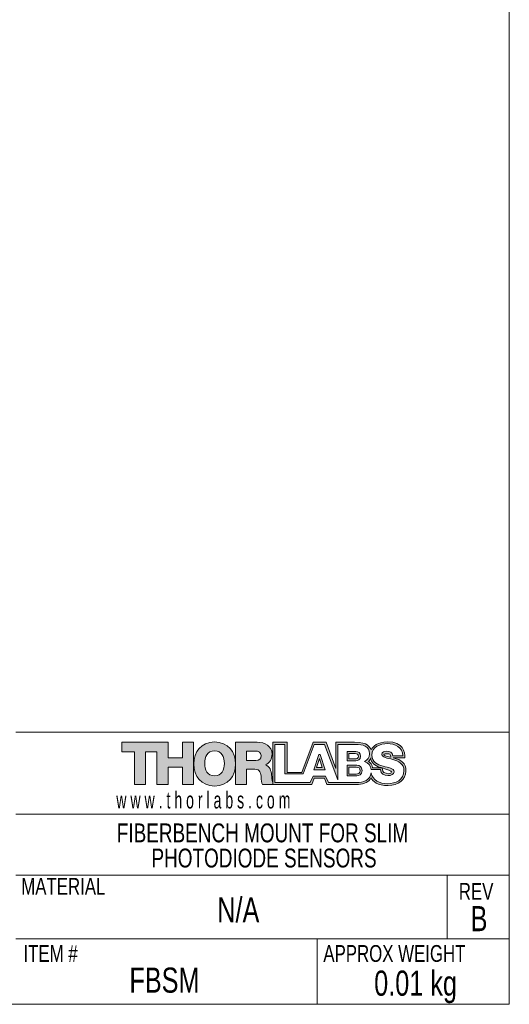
# Model space of a CAD drawing. Header units: inches. Extents: x 0.1 to 10.9, y 0 to 8.5.
# Tile 3 of 6: x 8.5 to 10.9, y 0 to 4.9. Entities that reach past the tile are written whole.
import ezdxf

# ---------------------------------------------------------------- set-up
doc = ezdxf.new("R2010")
doc.units = ezdxf.units.IN
doc.header["$MEASUREMENT"] = 0
doc.styles.add('SLDTEXTSTYLE0', font='TXT', dxfattribs={"width": 0.75})
doc.styles.add('SLDTEXTSTYLE1', font='TXT', dxfattribs={"width": 0.629032})

# ---------------------------------------------------------------- blocks, each defined once
blk = doc.blocks.new('THORLABS LOGO1')
at = {"linetype": 'Continuous'}
blk.add_hatch(color=7, dxfattribs=at).paths.add_polyline_path([(2.398, 1.664), (2.398, 1.97), (2.618, 1.97), (2.618, 1.13), (2.398, 1.13), (2.398, 1.476), (2.109, 1.476), (2.109, 1.13), (1.889, 1.13), (1.889, 1.782), (1.661, 1.782), (1.661, 1.13), (1.441, 1.13), (1.441, 1.782), (1.189, 1.782), (1.189, 1.97), (2.109, 1.97), (2.109, 1.664)], flags=0)
h = blk.add_hatch(color=7, dxfattribs=at)
edge = h.paths.add_edge_path(flags=0)
edge.add_spline(control_points=[(3.034, 1.1), (3.3, 1.101), (3.45, 1.295), (3.449, 1.539), (3.449, 1.783), (3.298, 1.976), (3.032, 1.976)], knot_values=[0, 0, 0, 0, 1, 1, 1, 2, 2, 2, 2], weights=[1, 1, 1, 1, 1, 1, 1], degree=3, periodic=0)
edge.add_spline(control_points=[(3.032, 1.976), (2.768, 1.975), (2.619, 1.782), (2.619, 1.54)], knot_values=[3.002118, 3.002118, 3.002118, 3.002118, 4, 4, 4, 4], weights=[1, 1, 1, 1], degree=3, periodic=0)
edge.add_spline(control_points=[(2.619, 1.54), (2.619, 1.54), (2.619, 1.539), (2.619, 1.539), (2.618, 1.295), (2.768, 1.101), (3.034, 1.1)], knot_values=[2, 2, 2, 2, 2.002118, 2.002118, 2.002118, 3.002118, 3.002118, 3.002118, 3.002118], weights=[1, 1, 1, 1, 1, 1, 1], degree=3, periodic=0)
edge = h.paths.add_edge_path(flags=0)
edge.add_spline(control_points=[(3.033, 1.301), (2.891, 1.301), (2.837, 1.426), (2.837, 1.551)], knot_values=[3, 3, 3, 3, 4, 4, 4, 4], weights=[1, 1, 1, 1], degree=3, periodic=0)
edge.add_spline(control_points=[(2.837, 1.551), (2.837, 1.676), (2.891, 1.801), (3.033, 1.801)], knot_values=[2, 2, 2, 2, 3, 3, 3, 3], weights=[1, 1, 1, 1], degree=3, periodic=0)
edge.add_spline(control_points=[(3.033, 1.801), (3.175, 1.801), (3.229, 1.676), (3.229, 1.551)], knot_values=[1, 1, 1, 1, 2, 2, 2, 2], weights=[1, 1, 1, 1], degree=3, periodic=0)
edge.add_spline(control_points=[(3.229, 1.551), (3.229, 1.426), (3.175, 1.301), (3.033, 1.301)], knot_values=[0, 0, 0, 0, 1, 1, 1, 1], weights=[1, 1, 1, 1], degree=3, periodic=0)
h = blk.add_hatch(color=7, dxfattribs=at)
edge = h.paths.add_edge_path(flags=0)
edge.add_line((3.45, 1.13), (3.45, 1.97))
edge.add_line((3.45, 1.97), (3.88, 1.97))
edge.add_spline(control_points=[(3.88, 1.97), (4.029, 1.97), (4.175, 1.903), (4.175, 1.734)], knot_values=[1, 1, 1, 1, 2, 2, 2, 2], weights=[1, 1, 1, 1], degree=3, periodic=0)
edge.add_spline(control_points=[(4.175, 1.734), (4.175, 1.643), (4.132, 1.557), (4.043, 1.523)], knot_values=[2, 2, 2, 2, 3, 3, 3, 3], weights=[1, 1, 1, 1], degree=3, periodic=0)
edge.add_line((4.043, 1.523), (4.043, 1.521))
edge.add_spline(control_points=[(4.043, 1.521), (4.133, 1.499), (4.159, 1.399), (4.166, 1.319)], knot_values=[4, 4, 4, 4, 5, 5, 5, 5], weights=[1, 1, 1, 1], degree=3, periodic=0)
edge.add_spline(control_points=[(4.166, 1.319), (4.169, 1.293), (4.173, 1.219), (4.188, 1.17)], knot_values=[5, 5, 5, 5, 5.740443, 5.740443, 5.740443, 5.740443], weights=[1, 1, 1, 1], degree=3, periodic=0)
edge.add_line((4.188, 1.17), (4.188, 1.13))
edge.add_line((4.188, 1.13), (3.984, 1.13))
edge.add_spline(control_points=[(3.984, 1.13), (3.965, 1.158), (3.962, 1.241), (3.959, 1.264)], knot_values=[7, 7, 7, 7, 8, 8, 8, 8], weights=[1, 1, 1, 1], degree=3, periodic=0)
edge.add_spline(control_points=[(3.959, 1.264), (3.953, 1.349), (3.939, 1.436), (3.836, 1.436)], knot_values=[8, 8, 8, 8, 9, 9, 9, 9], weights=[1, 1, 1, 1], degree=3, periodic=0)
edge.add_line((3.836, 1.436), (3.67, 1.436))
edge.add_line((3.67, 1.436), (3.67, 1.13))
edge.add_line((3.67, 1.13), (3.45, 1.13))
edge = h.paths.add_edge_path(flags=0)
edge.add_line((3.845, 1.796), (3.67, 1.796))
edge.add_line((3.67, 1.796), (3.67, 1.606))
edge.add_line((3.67, 1.606), (3.854, 1.606))
edge.add_spline(control_points=[(3.854, 1.606), (3.92, 1.606), (3.956, 1.642), (3.956, 1.705)], knot_values=[1, 1, 1, 1, 2, 2, 2, 2], weights=[1, 1, 1, 1], degree=3, periodic=0)
edge.add_spline(control_points=[(3.956, 1.705), (3.956, 1.768), (3.906, 1.796), (3.845, 1.796)], knot_values=[2, 2, 2, 2, 3, 3, 3, 3], weights=[1, 1, 1, 1], degree=3, periodic=0)
h = blk.add_hatch(color=7, dxfattribs=at)
edge = h.paths.add_edge_path(flags=0)
edge.add_spline(control_points=[(6.142, 1.818), (6.107, 1.886), (6.086, 1.97), (5.816, 1.97)], knot_values=[4, 4, 4, 4, 5, 5, 5, 5], weights=[1, 1, 1, 1], degree=3, periodic=0)
edge.add_line((5.816, 1.97), (5.445, 1.97))
edge.add_line((5.445, 1.97), (5.445, 1.447))
edge.add_line((5.445, 1.447), (5.251, 1.97))
edge.add_line((5.251, 1.97), (4.991, 1.97))
edge.add_line((4.991, 1.97), (4.765, 1.372))
edge.add_line((4.765, 1.372), (4.478, 1.37))
edge.add_line((4.478, 1.37), (4.474, 1.97))
edge.add_line((4.474, 1.97), (4.188, 1.97))
edge.add_line((4.188, 1.97), (4.188, 1.13))
edge.add_line((4.188, 1.13), (4.963, 1.132))
edge.add_line((4.963, 1.132), (5.013, 1.256))
edge.add_line((5.013, 1.256), (5.217, 1.256))
edge.add_line((5.217, 1.256), (5.265, 1.132))
edge.add_line((5.265, 1.132), (5.893, 1.132))
edge.add_spline(control_points=[(5.893, 1.132), (6.005, 1.134), (6.109, 1.187), (6.141, 1.265)], knot_values=[19, 19, 19, 19, 20, 20, 20, 20], weights=[1, 1, 1, 1], degree=3, periodic=0)
edge.add_spline(control_points=[(6.141, 1.265), (6.171, 1.187), (6.276, 1.109), (6.48, 1.109)], knot_values=[20, 20, 20, 20, 21, 21, 21, 21], weights=[1, 1, 1, 1], degree=3, periodic=0)
edge.add_spline(control_points=[(6.48, 1.109), (6.684, 1.109), (6.835, 1.233), (6.835, 1.396)], knot_values=[21, 21, 21, 21, 22, 22, 22, 22], weights=[1, 1, 1, 1], degree=3, periodic=0)
edge.add_spline(control_points=[(6.835, 1.396), (6.835, 1.561), (6.74, 1.62), (6.588, 1.66)], knot_values=[22, 22, 22, 22, 23, 23, 23, 23], weights=[1, 1, 1, 1], degree=3, periodic=0)
edge.add_spline(control_points=[(6.588, 1.66), (6.586, 1.661), (6.584, 1.661), (6.582, 1.662)], knot_values=[0, 0, 0, 0, 1, 1, 1, 1], weights=[1, 1, 1, 1], degree=3, periodic=0)
edge.add_line((6.582, 1.662), (6.814, 1.66))
edge.add_spline(control_points=[(6.814, 1.66), (6.814, 1.782), (6.79, 1.978), (6.464, 1.978)], knot_values=[2, 2, 2, 2, 3, 3, 3, 3], weights=[1, 1, 1, 1], degree=3, periodic=0)
edge.add_spline(control_points=[(6.464, 1.978), (6.274, 1.978), (6.18, 1.886), (6.142, 1.818)], knot_values=[3, 3, 3, 3, 4, 4, 4, 4], weights=[1, 1, 1, 1], degree=3, periodic=0)
edge = h.paths.add_edge_path(flags=0)
edge.add_spline(control_points=[(6.114, 1.739), (6.114, 1.671), (6.074, 1.616), (6.014, 1.587)], knot_values=[17, 17, 17, 17, 18, 18, 18, 18], weights=[1, 1, 1, 1], degree=3, periodic=0)
edge.add_spline(control_points=[(6.014, 1.587), (6.089, 1.565), (6.137, 1.504), (6.144, 1.427)], knot_values=[18, 18, 18, 18, 19, 19, 19, 19], weights=[1, 1, 1, 1], degree=3, periodic=0)
edge.add_line((6.144, 1.427), (6.333, 1.427))
edge.add_spline(control_points=[(6.333, 1.427), (6.337, 1.338), (6.393, 1.309), (6.477, 1.309)], knot_values=[20, 20, 20, 20, 21, 21, 21, 21], weights=[1, 1, 1, 1], degree=3, periodic=0)
edge.add_spline(control_points=[(6.477, 1.309), (6.536, 1.309), (6.598, 1.33), (6.598, 1.386)], knot_values=[21, 21, 21, 21, 22, 22, 22, 22], weights=[1, 1, 1, 1], degree=3, periodic=0)
edge.add_spline(control_points=[(6.598, 1.386), (6.598, 1.453), (6.489, 1.466), (6.38, 1.496)], knot_values=[22, 22, 22, 22, 23, 23, 23, 23], weights=[1, 1, 1, 1], degree=3, periodic=0)
edge.add_spline(control_points=[(6.38, 1.496), (6.271, 1.527), (6.158, 1.576), (6.158, 1.715)], knot_values=[23, 23, 23, 23, 24, 24, 24, 24], weights=[1, 1, 1, 1], degree=3, periodic=0)
edge.add_spline(control_points=[(6.158, 1.715), (6.158, 1.88), (6.325, 1.945), (6.467, 1.945)], knot_values=[24, 24, 24, 24, 25, 25, 25, 25], weights=[1, 1, 1, 1], degree=3, periodic=0)
edge.add_spline(control_points=[(6.467, 1.945), (6.618, 1.945), (6.77, 1.872), (6.771, 1.701)], knot_values=[25, 25, 25, 25, 26, 26, 26, 26], weights=[1, 1, 1, 1], degree=3, periodic=0)
edge.add_line((6.771, 1.701), (6.574, 1.701))
edge.add_spline(control_points=[(6.574, 1.701), (6.577, 1.77), (6.512, 1.792), (6.451, 1.792)], knot_values=[27, 27, 27, 27, 28, 28, 28, 28], weights=[1, 1, 1, 1], degree=3, periodic=0)
edge.add_spline(control_points=[(6.451, 1.792), (6.409, 1.792), (6.355, 1.777), (6.355, 1.727)], knot_values=[28, 28, 28, 28, 29, 29, 29, 29], weights=[1, 1, 1, 1], degree=3, periodic=0)
edge.add_spline(control_points=[(6.355, 1.727), (6.355, 1.669), (6.465, 1.659), (6.576, 1.628)], knot_values=[29, 29, 29, 29, 30, 30, 30, 30], weights=[1, 1, 1, 1], degree=3, periodic=0)
edge.add_spline(control_points=[(6.576, 1.628), (6.685, 1.597), (6.796, 1.546), (6.796, 1.41)], knot_values=[30, 30, 30, 30, 31, 31, 31, 31], weights=[1, 1, 1, 1], degree=3, periodic=0)
edge.add_spline(control_points=[(6.796, 1.41), (6.796, 1.218), (6.632, 1.147), (6.465, 1.147)], knot_values=[31, 31, 31, 31, 32, 32, 32, 32], weights=[1, 1, 1, 1], degree=3, periodic=0)
edge.add_spline(control_points=[(6.465, 1.147), (6.311, 1.147), (6.172, 1.216), (6.142, 1.364)], knot_values=[0, 0, 0, 0, 1, 1, 1, 1], weights=[1, 1, 1, 1], degree=3, periodic=0)
edge.add_spline(control_points=[(6.142, 1.364), (6.122, 1.22), (5.998, 1.169), (5.849, 1.169)], knot_values=[1, 1, 1, 1, 2, 2, 2, 2], weights=[1, 1, 1, 1], degree=3, periodic=0)
edge.add_line((5.849, 1.169), (5.294, 1.169))
edge.add_line((5.294, 1.169), (5.238, 1.298))
edge.add_line((5.238, 1.298), (4.992, 1.298))
edge.add_line((4.992, 1.298), (4.935, 1.17))
edge.add_line((4.935, 1.17), (4.233, 1.17))
edge.add_line((4.233, 1.17), (4.233, 1.929))
edge.add_line((4.233, 1.929), (4.431, 1.929))
edge.add_line((4.431, 1.929), (4.431, 1.342))
edge.add_line((4.431, 1.342), (4.795, 1.342))
edge.add_line((4.795, 1.342), (5.015, 1.929))
edge.add_line((5.015, 1.929), (5.216, 1.929))
edge.add_line((5.216, 1.929), (5.484, 1.222))
edge.add_line((5.484, 1.222), (5.484, 1.929))
edge.add_line((5.484, 1.929), (5.84, 1.929))
edge.add_spline(control_points=[(5.84, 1.929), (5.97, 1.931), (6.114, 1.897), (6.114, 1.739)], knot_values=[16, 16, 16, 16, 17, 17, 17, 17], weights=[1, 1, 1, 1], degree=3, periodic=0)
edge = h.paths.add_edge_path(flags=0)
edge.add_line((6.361, 1.462), (6.17, 1.462))
edge.add_spline(control_points=[(6.17, 1.462), (6.17, 1.519), (6.12, 1.569), (6.089, 1.59)], knot_values=[8, 8, 8, 8, 9, 9, 9, 9], weights=[1, 1, 1, 1], degree=3, periodic=0)
edge.add_spline(control_points=[(6.089, 1.59), (6.104, 1.608), (6.128, 1.626), (6.136, 1.658)], knot_values=[9, 9, 9, 9, 10, 10, 10, 10], weights=[1, 1, 1, 1], degree=3, periodic=0)
edge.add_spline(control_points=[(6.136, 1.658), (6.136, 1.569), (6.219, 1.501), (6.324, 1.472)], knot_values=[10, 10, 10, 10, 11, 11, 11, 11], weights=[1, 1, 1, 1], degree=3, periodic=0)
edge.add_spline(control_points=[(6.324, 1.472), (6.336, 1.469), (6.349, 1.465), (6.361, 1.462)], knot_values=[0, 0, 0, 0, 1, 1, 1, 1], weights=[1, 1, 1, 1], degree=3, periodic=0)
edge = h.paths.add_edge_path(flags=0)
edge.add_spline(control_points=[(6.548, 1.382), (6.539, 1.345), (6.512, 1.334), (6.441, 1.354)], knot_values=[4, 4, 4, 4, 5, 5, 5, 5], weights=[1, 1, 1, 1], degree=3, periodic=0)
edge.add_spline(control_points=[(6.441, 1.354), (6.367, 1.374), (6.366, 1.415), (6.366, 1.46)], knot_values=[5, 5, 5, 5, 6, 6, 6, 6], weights=[1, 1, 1, 1], degree=3, periodic=0)
edge.add_spline(control_points=[(6.366, 1.46), (6.459, 1.433), (6.553, 1.401), (6.548, 1.382)], knot_values=[3, 3, 3, 3, 4, 4, 4, 4], weights=[1, 1, 1, 1], degree=3, periodic=0)
edge = h.paths.add_edge_path(flags=0)
edge.add_spline(control_points=[(6.466, 1.742), (6.511, 1.74), (6.526, 1.731), (6.53, 1.704)], knot_values=[2, 2, 2, 2, 3, 3, 3, 3], weights=[1, 1, 1, 1], degree=3, periodic=0)
edge.add_spline(control_points=[(6.53, 1.704), (6.532, 1.693), (6.532, 1.686), (6.532, 1.672)], knot_values=[3, 3, 3, 3, 4, 4, 4, 4], weights=[1, 1, 1, 1], degree=3, periodic=0)
edge.add_spline(control_points=[(6.532, 1.672), (6.427, 1.699), (6.398, 1.703), (6.398, 1.726)], knot_values=[0, 0, 0, 0, 1, 1, 1, 1], weights=[1, 1, 1, 1], degree=3, periodic=0)
edge.add_spline(control_points=[(6.398, 1.726), (6.398, 1.736), (6.444, 1.742), (6.466, 1.742)], knot_values=[1, 1, 1, 1, 2, 2, 2, 2], weights=[1, 1, 1, 1], degree=3, periodic=0)
h = blk.add_hatch(color=7, dxfattribs=at)
edge = h.paths.add_edge_path(flags=0)
edge.add_line((5.665, 1.602), (5.665, 1.786))
edge.add_line((5.665, 1.786), (5.841, 1.786))
edge.add_spline(control_points=[(5.841, 1.786), (5.889, 1.786), (5.934, 1.763), (5.934, 1.693)], knot_values=[1, 1, 1, 1, 2, 2, 2, 2], weights=[1, 1, 1, 1], degree=3, periodic=0)
edge.add_spline(control_points=[(5.934, 1.693), (5.934, 1.625), (5.88, 1.602), (5.841, 1.602)], knot_values=[2, 2, 2, 2, 3, 3, 3, 3], weights=[1, 1, 1, 1], degree=3, periodic=0)
edge.add_line((5.841, 1.602), (5.665, 1.602))
edge = h.paths.add_edge_path(flags=0)
edge.add_spline(control_points=[(5.891, 1.692), (5.891, 1.732), (5.859, 1.745), (5.826, 1.745)], knot_values=[3, 3, 3, 3, 4, 4, 4, 4], weights=[1, 1, 1, 1], degree=3, periodic=0)
edge.add_line((5.826, 1.745), (5.703, 1.745))
edge.add_line((5.703, 1.745), (5.703, 1.639))
edge.add_line((5.703, 1.639), (5.826, 1.639))
edge.add_spline(control_points=[(5.826, 1.639), (5.853, 1.639), (5.891, 1.652), (5.891, 1.692)], knot_values=[2, 2, 2, 2, 3, 3, 3, 3], weights=[1, 1, 1, 1], degree=3, periodic=0)
h = blk.add_hatch(color=7, dxfattribs=at)
h.paths.add_polyline_path([(5.003, 1.425), (5.229, 1.425), (5.133, 1.729), (5.102, 1.729)], flags=0)
h.paths.add_polyline_path([(5.056, 1.466), (5.115, 1.649), (5.173, 1.466)], flags=0)
h = blk.add_hatch(color=7, dxfattribs=at)
edge = h.paths.add_edge_path(flags=0)
edge.add_line((5.665, 1.302), (5.665, 1.514))
edge.add_line((5.665, 1.514), (5.86, 1.514))
edge.add_spline(control_points=[(5.86, 1.514), (5.913, 1.514), (5.963, 1.488), (5.963, 1.407)], knot_values=[1, 1, 1, 1, 2, 2, 2, 2], weights=[1, 1, 1, 1], degree=3, periodic=0)
edge.add_spline(control_points=[(5.963, 1.407), (5.963, 1.329), (5.904, 1.302), (5.86, 1.302)], knot_values=[2, 2, 2, 2, 3, 3, 3, 3], weights=[1, 1, 1, 1], degree=3, periodic=0)
edge.add_line((5.86, 1.302), (5.665, 1.302))
edge = h.paths.add_edge_path(flags=0)
edge.add_spline(control_points=[(5.927, 1.406), (5.927, 1.458), (5.889, 1.475), (5.849, 1.475)], knot_values=[3, 3, 3, 3, 4, 4, 4, 4], weights=[1, 1, 1, 1], degree=3, periodic=0)
edge.add_line((5.849, 1.475), (5.702, 1.475))
edge.add_line((5.702, 1.475), (5.702, 1.338))
edge.add_line((5.702, 1.338), (5.849, 1.338))
edge.add_spline(control_points=[(5.849, 1.338), (5.882, 1.338), (5.927, 1.355), (5.927, 1.406)], knot_values=[2, 2, 2, 2, 3, 3, 3, 3], weights=[1, 1, 1, 1], degree=3, periodic=0)
at = {"color": 7, "linetype": 'Continuous', "lineweight": 18}
for p, q in [((1.189, 1.782), (1.189, 1.97)), ((1.189, 1.97), (2.109, 1.97)), ((2.109, 1.97), (2.109, 1.664)), ((2.398, 1.664), (2.398, 1.97)), ((2.398, 1.97), (2.618, 1.97)), ((2.618, 1.97), (2.618, 1.13)), ((3.45, 1.97), (3.88, 1.97)), ((3.45, 1.13), (3.45, 1.97)), ((4.474, 1.97), (4.188, 1.97)), ((4.188, 1.97), (4.188, 1.13)), ((4.478, 1.37), (4.474, 1.97)), ((4.991, 1.97), (4.765, 1.372)), ((5.251, 1.97), (4.991, 1.97)), ((5.445, 1.447), (5.251, 1.97)), ((5.816, 1.97), (5.445, 1.97)), ((5.445, 1.97), (5.445, 1.447)), ((1.441, 1.782), (1.189, 1.782)), ((1.441, 1.13), (1.441, 1.782)), ((1.889, 1.782), (1.661, 1.782)), ((1.661, 1.782), (1.661, 1.13)), ((1.889, 1.13), (1.889, 1.782)), ((3.845, 1.796), (3.67, 1.796)), ((3.67, 1.796), (3.67, 1.606)), ((4.233, 1.17), (4.233, 1.929)), ((4.233, 1.929), (4.431, 1.929)), ((4.431, 1.929), (4.431, 1.342)), ((4.795, 1.342), (5.015, 1.929)), ((5.015, 1.929), (5.216, 1.929)), ((5.216, 1.929), (5.484, 1.222)), ((5.484, 1.222), (5.484, 1.929)), ((5.484, 1.929), (5.84, 1.929)), ((5.665, 1.786), (5.841, 1.786)), ((5.665, 1.602), (5.665, 1.786)), ((2.109, 1.664), (2.398, 1.664)), ((3.67, 1.606), (3.854, 1.606)), ((5.003, 1.425), (5.102, 1.729)), ((5.115, 1.649), (5.056, 1.466)), ((5.102, 1.729), (5.133, 1.729)), ((5.173, 1.466), (5.115, 1.649)), ((5.133, 1.729), (5.229, 1.425)), ((5.841, 1.602), (5.665, 1.602)), ((5.703, 1.745), (5.703, 1.639)), ((5.826, 1.745), (5.703, 1.745)), ((5.703, 1.639), (5.826, 1.639)), ((6.771, 1.701), (6.574, 1.701)), ((6.582, 1.662), (6.814, 1.66)), ((2.398, 1.476), (2.109, 1.476)), ((2.109, 1.476), (2.109, 1.13)), ((2.398, 1.13), (2.398, 1.476)), ((3.836, 1.436), (3.67, 1.436)), ((3.67, 1.436), (3.67, 1.13)), ((4.043, 1.523), (4.043, 1.521)), ((4.765, 1.372), (4.478, 1.37)), ((5.229, 1.425), (5.003, 1.425)), ((5.056, 1.466), (5.173, 1.466)), ((5.665, 1.514), (5.86, 1.514)), ((5.665, 1.302), (5.665, 1.514)), ((5.702, 1.475), (5.702, 1.338)), ((5.849, 1.475), (5.702, 1.475)), ((6.144, 1.427), (6.333, 1.427)), ((6.361, 1.462), (6.17, 1.462)), ((4.431, 1.342), (4.795, 1.342)), ((4.992, 1.298), (4.935, 1.17)), ((4.963, 1.132), (5.013, 1.256)), ((5.238, 1.298), (4.992, 1.298)), ((5.013, 1.256), (5.217, 1.256)), ((5.217, 1.256), (5.265, 1.132)), ((5.294, 1.169), (5.238, 1.298)), ((5.86, 1.302), (5.665, 1.302)), ((5.702, 1.338), (5.849, 1.338)), ((1.661, 1.13), (1.441, 1.13)), ((2.109, 1.13), (1.889, 1.13)), ((2.618, 1.13), (2.398, 1.13)), ((3.67, 1.13), (3.45, 1.13)), ((4.188, 1.13), (3.984, 1.13)), ((4.188, 1.17), (4.188, 1.13)), ((4.188, 1.13), (4.963, 1.132)), ((4.935, 1.17), (4.233, 1.17)), ((5.265, 1.132), (5.893, 1.132)), ((5.849, 1.169), (5.294, 1.169))]:
    blk.add_line(p, q, dxfattribs=at)
at = {"color": 8, "linetype": 'Continuous', "lineweight": 0}
for points in [[(2.619, 1.54), (2.619, 1.782), (2.768, 1.975), (3.032, 1.976)], [(3.88, 1.97), (4.029, 1.97), (4.175, 1.903), (4.175, 1.734)], [(6.142, 1.818), (6.107, 1.886), (6.086, 1.97), (5.816, 1.97)], [(6.464, 1.978), (6.274, 1.978), (6.18, 1.886), (6.142, 1.818)], [(6.814, 1.66), (6.814, 1.782), (6.79, 1.978), (6.464, 1.978)], [(3.033, 1.801), (2.891, 1.801), (2.837, 1.676), (2.837, 1.551)], [(3.229, 1.551), (3.229, 1.676), (3.175, 1.801), (3.033, 1.801)], [(3.956, 1.705), (3.956, 1.768), (3.906, 1.796), (3.845, 1.796)], [(5.84, 1.929), (5.97, 1.931), (6.114, 1.897), (6.114, 1.739)], [(5.841, 1.786), (5.889, 1.786), (5.934, 1.763), (5.934, 1.693)], [(6.158, 1.715), (6.158, 1.88), (6.325, 1.945), (6.467, 1.945)], [(6.451, 1.792), (6.409, 1.792), (6.355, 1.777), (6.355, 1.727)], [(6.574, 1.701), (6.577, 1.77), (6.512, 1.792), (6.451, 1.792)], [(6.467, 1.945), (6.618, 1.945), (6.77, 1.872), (6.771, 1.701)], [(3.854, 1.606), (3.92, 1.606), (3.956, 1.642), (3.956, 1.705)], [(4.175, 1.734), (4.175, 1.643), (4.132, 1.557), (4.043, 1.523)], [(5.891, 1.692), (5.891, 1.732), (5.859, 1.745), (5.826, 1.745)], [(5.826, 1.639), (5.853, 1.639), (5.891, 1.652), (5.891, 1.692)], [(5.934, 1.693), (5.934, 1.625), (5.88, 1.602), (5.841, 1.602)], [(6.114, 1.739), (6.114, 1.671), (6.074, 1.616), (6.014, 1.587)], [(6.014, 1.587), (6.089, 1.565), (6.137, 1.504), (6.144, 1.427)], [(6.089, 1.59), (6.104, 1.608), (6.128, 1.626), (6.136, 1.658)], [(6.17, 1.462), (6.17, 1.519), (6.12, 1.569), (6.089, 1.59)], [(6.136, 1.658), (6.136, 1.569), (6.219, 1.501), (6.324, 1.472)], [(6.38, 1.496), (6.271, 1.527), (6.158, 1.576), (6.158, 1.715)], [(6.355, 1.727), (6.355, 1.669), (6.465, 1.659), (6.576, 1.628)], [(6.398, 1.726), (6.398, 1.736), (6.444, 1.742), (6.466, 1.742)], [(6.532, 1.672), (6.427, 1.699), (6.398, 1.703), (6.398, 1.726)], [(6.466, 1.742), (6.511, 1.74), (6.526, 1.731), (6.53, 1.704)], [(6.53, 1.704), (6.532, 1.693), (6.532, 1.686), (6.532, 1.672)], [(6.576, 1.628), (6.685, 1.597), (6.796, 1.546), (6.796, 1.41)], [(6.588, 1.66), (6.586, 1.661), (6.584, 1.661), (6.582, 1.662)], [(6.835, 1.396), (6.835, 1.561), (6.74, 1.62), (6.588, 1.66)], [(2.837, 1.551), (2.837, 1.426), (2.891, 1.301), (3.033, 1.301)], [(3.033, 1.301), (3.175, 1.301), (3.229, 1.426), (3.229, 1.551)], [(3.959, 1.264), (3.953, 1.349), (3.939, 1.436), (3.836, 1.436)], [(4.043, 1.521), (4.133, 1.499), (4.159, 1.399), (4.166, 1.319)], [(5.927, 1.406), (5.927, 1.458), (5.889, 1.475), (5.849, 1.475)], [(5.849, 1.338), (5.882, 1.338), (5.927, 1.355), (5.927, 1.406)], [(5.86, 1.514), (5.913, 1.514), (5.963, 1.488), (5.963, 1.407)], [(5.963, 1.407), (5.963, 1.329), (5.904, 1.302), (5.86, 1.302)], [(6.324, 1.472), (6.336, 1.469), (6.349, 1.465), (6.361, 1.462)], [(6.333, 1.427), (6.337, 1.338), (6.393, 1.309), (6.477, 1.309)], [(6.366, 1.46), (6.459, 1.433), (6.553, 1.401), (6.548, 1.382)], [(6.441, 1.354), (6.367, 1.374), (6.366, 1.415), (6.366, 1.46)], [(6.598, 1.386), (6.598, 1.453), (6.489, 1.466), (6.38, 1.496)], [(6.548, 1.382), (6.539, 1.345), (6.512, 1.334), (6.441, 1.354)], [(6.796, 1.41), (6.796, 1.218), (6.632, 1.147), (6.465, 1.147)], [(6.477, 1.309), (6.536, 1.309), (6.598, 1.33), (6.598, 1.386)], [(6.48, 1.109), (6.684, 1.109), (6.835, 1.233), (6.835, 1.396)], [(3.984, 1.13), (3.965, 1.158), (3.962, 1.241), (3.959, 1.264)], [(4.166, 1.319), (4.169, 1.293), (4.173, 1.219), (4.188, 1.17)], [(6.142, 1.364), (6.122, 1.22), (5.998, 1.169), (5.849, 1.169)], [(5.893, 1.132), (6.005, 1.134), (6.109, 1.187), (6.141, 1.265)], [(6.141, 1.265), (6.171, 1.187), (6.276, 1.109), (6.48, 1.109)], [(6.465, 1.147), (6.311, 1.147), (6.172, 1.216), (6.142, 1.364)]]:
    blk.add_open_spline(points, degree=3, dxfattribs=at)
for points, knots in [([(3.032, 1.976), (3.298, 1.976), (3.449, 1.783), (3.449, 1.539), (3.45, 1.295), (3.3, 1.101), (3.034, 1.1)], [0, 0, 0, 0, 1, 1, 1, 2, 2, 2, 2]), ([(3.034, 1.1), (2.768, 1.101), (2.618, 1.295), (2.619, 1.539), (2.619, 1.539), (2.619, 1.54), (2.619, 1.54)], [2, 2, 2, 2, 3, 3, 3, 3.002118, 3.002118, 3.002118, 3.002118])]:
    blk.add_open_spline(points, degree=3, knots=knots, dxfattribs=at)
blk = doc.blocks.new('SW_NOTE_0_2')
at = {"color": 0, "linetype": 'Continuous', "lineweight": 0, "char_height": 0.09375, "attachment_point": 2, "style": 'SLDTEXTSTYLE0'}
for s, insert in [('FIBERBENCH MOUNT FOR SLIM', (0.8804, 0.1209)), ('PHOTODIODE SENSORS', (0.8881, -0.0041))]:
    blk.add_mtext(s, dxfattribs=dict(at, insert=insert))

msp = doc.modelspace()

# ---------------------------------------------------------------- linework, layer by layer
at = {"color": 7, "linetype": 'Continuous', "lineweight": 18}
for p, q in [((10.94446, 0.03556), (10.94446, 8.45061)), ((10.94446, 1.38738), (10.94446, 1.96981)), ((8.49381, 1.38738), (10.94446, 1.38738)), ((8.49381, 0.98003), (10.94446, 0.98003)), ((8.49381, 0.67561), (10.94446, 0.67561)), ((10.63655, 0.67561), (10.63655, 0.35988)), ((8.49381, 0.35988), (10.94446, 0.35988)), ((9.99012, 0.35988), (9.99012, 0.03556)), ((10.94446, 0.03556), (0.06218, 0.03556))]:
    msp.add_line(p, q, dxfattribs=at)

# ---------------------------------------------------------------- block references
at = {"color": 7, "linetype": 'Continuous', "xscale": 0.25, "yscale": 0.25, "zscale": 0.25}
msp.add_blockref('THORLABS LOGO1', (8.72235, 0.84399), dxfattribs=at)
at = {"color": 7, "linetype": 'Continuous', "lineweight": 0}
msp.add_blockref('SW_NOTE_0_2', (8.83821, 0.81228), dxfattribs=at)

# ---------------------------------------------------------------- texts
for s, insert, char_height, attachment_point, style in [('w w w . t h o r l a b s . c o m', (8.99263, 1.091), 0.0833333, 1, 'SLDTEXTSTYLE1'), ('MATERIAL', (8.52047, 0.66237), 0.083333, 1, 'SLDTEXTSTYLE0'), ('REV', (10.69361, 0.63733), 0.083333, 1, 'SLDTEXTSTYLE0'), ('N/A', (9.59871, 0.56616), 0.125, 2, 'SLDTEXTSTYLE0'), ('B', (10.79438, 0.52272), 0.125, 2, 'SLDTEXTSTYLE0'), ('ITEM #', (8.53151, 0.32872), 0.083333, 1, 'SLDTEXTSTYLE0'), ('APPROX WEIGHT', (10.02094, 0.32872), 0.0833333, 1, 'SLDTEXTSTYLE0'), ('FBSM', (9.23186, 0.21705), 0.125, 2, 'SLDTEXTSTYLE0'), ('0.01 kg', (10.47905, 0.20199), 0.125, 2, 'SLDTEXTSTYLE0')]:
    msp.add_mtext(s, dxfattribs=dict(at, insert=insert, char_height=char_height, attachment_point=attachment_point, style=style))

doc.saveas('drawing.dxf')
